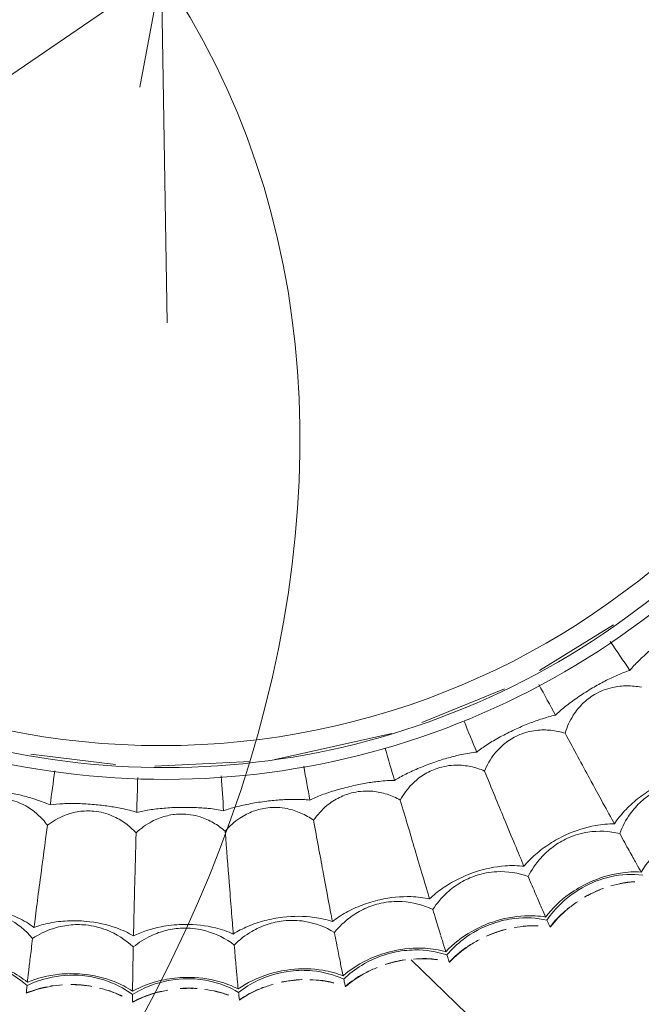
# Model space of a CAD drawing. Header units: millimetres. Extents: x 5734 to 11759, y -3101 to 7544.
# Tile 36 of 44: x 10232 to 10285, y 6508 to 6591. Entities that reach past the tile are written whole.
import ezdxf

# ---------------------------------------------------------------- set-up
doc = ezdxf.new("R2010")
doc.units = ezdxf.units.MM
doc.linetypes.add('Dash', pattern=[6, 3, -3])
doc.layers.add('A-ANNO-DIMS', color=7, linetype='Dash', lineweight=9, true_color=0xd2d2d2)
doc.layers.add('A-ANNO-DIMS-14', color=7, linetype='Continuous', lineweight=9)
doc.layers.add('E-LITE-EQPM', color=7, linetype='Continuous', lineweight=20)
doc.styles.add('Arial', font='arial.ttf', dxfattribs={"height": 28})
doc.dimstyles.new('Diameter_-_3mm_Arial', dxfattribs={"dimscale": 304.8, "dimtxt": 28.567263, "dimasz": 0, "dimexe": 0.110236, "dimexo": 0, "dimgap": 0.068898, "dimtad": 1, "dimjust": 3, "dimdec": 0, "dimzin": 0, "dimdsep": 46, "dimtxsty": 'Arial', "dimblk1": 'NONE', "dimblk2": 'NONE', "dimsah": 1, "dimcen": 0.09, "dimadec": 0, "dimazin": 0, "dimtfac": 1, "dimtdec": 4, "dimtix": 1, "dimtmove": 0, "dimatfit": 2, "dimfxl": 1, "dimtvp": 1, "dimtolj": 1, "dimtzin": 0, "dimarcsym": 2})
doc.dimstyles.new('Radial_-_3mm_Arial', dxfattribs={"dimscale": 304.8, "dimtxt": 28.567263, "dimasz": 0.137795, "dimexe": 0.137795, "dimexo": 0, "dimgap": 0.080381, "dimtad": 1, "dimjust": 3, "dimdec": 0, "dimzin": 0, "dimdsep": 46, "dimtxsty": 'Arial', "dimsah": 1, "dimcen": 0.09, "dimdle": 0.137795, "dimadec": 0, "dimazin": 0, "dimtfac": 1, "dimtdec": 4, "dimtix": 1, "dimtmove": 0, "dimatfit": 2, "dimfxl": 1, "dimtvp": 1, "dimtfill": 1, "dimtolj": 1, "dimtzin": 0, "dimarcsym": 2})

# ---------------------------------------------------------------- blocks, each defined once
blk = doc.blocks.new('33395D-10 - 33395D-10 DECO FAN LED Black_wood ceiling fan with DC motor-524682-Planta_PDF')
at = {"layer": 'E-LITE-EQPM'}
for p, q in [((65.161, 12.559), (66.149, 5.388)), ((85.387, 13.308), (85.384, 13.313)), ((86.31, 4.311), (86.308, 4.316)), ((66.366, 2.081), (66.107, -6.025)), ((86.288, -4.734), (86.286, -4.728)), ((65.969, -8.124), (63.951, -18.05)), ((85.32, -13.727), (85.319, -13.721)), ((63.079, -20.609), (60.352, -27.654)), ((83.418, -22.569), (83.417, -22.563)), ((58.866, -30.669), (55.094, -36.991)), ((80.601, -31.164), (80.602, -31.158))]:
    blk.add_line(p, q, dxfattribs=at)
at = {"layer": 'E-LITE-EQPM', "flags": 128}
for points in [[(85.377, 13.307), (85.382, 13.308), (85.387, 13.308)], [(86.3, 4.311), (86.305, 4.311), (86.31, 4.311)], [(69.886, -0.053), (69.886, -0.026), (69.886, 0.001)], [(70.451, -0.062), (70.451, -0.03), (70.451, 0.001)], [(86.278, -4.732), (86.283, -4.733), (86.288, -4.734)], [(85.31, -13.724), (85.315, -13.725), (85.32, -13.727)], [(83.166, -19.329), (90.647, -26.794), (90.659, -26.804)], [(83.408, -22.565), (83.413, -22.567), (83.418, -22.569)], [(80.593, -31.159), (80.597, -31.161), (80.601, -31.164)]]:
    blk.add_lwpolyline(points, dxfattribs=at)
at = {"layer": 'E-LITE-EQPM'}
for radius in [67.502, 66.502]:
    blk.add_arc((0, 0), radius, 270, 90, dxfattribs=at)
for centre, major_axis, ratio, start_param, end_param in [((83.282, -0.114), (0.009, 6.33), 0.549617, 1.553308, 1.585662), ((86.5, -0.123), (0.009, 6.555), 0.974579, 1.553175, 1.58513), ((90.068, -0.221), (0.019, 7.789), 0.742344, 1.544083, 1.579041), ((91.313, -0.228), (0.02, 7.867), 0.877905, 1.54382, 1.578643), ((92.158, -0.263), (0.025, 8.555), 0.813191, 1.542255, 1.574141), ((92.119, -0.265), (0.025, 8.498), 0.813389, 1.541852, 1.558017)]:
    blk.add_ellipse(centre, major_axis=major_axis, ratio=ratio, start_param=start_param, end_param=end_param, dxfattribs=at)
for points, knots in [([(82.501, 17.257), (82.7, 16.336), (83.238, 14.864), (84.074, 13.638), (84.45, 13.199)], [-1, -1, -1, -1, -0.4, 0, 0, 0, 0]), ([(84.739, 13.235), (84.114, 13.89), (83.245, 15.179), (82.753, 16.666), (82.619, 17.281)], [-1, -1, -1, -1, -0.4, 0, 0, 0, 0]), ([(78.102, 16.391), (78.297, 15.504), (78.795, 14.089), (79.511, 12.951), (79.825, 12.552)], [-1, -1, -1, -1, -0.4, 0, 0, 0, 0]), ([(80.749, 12.686), (80.052, 13.261), (79.073, 14.435), (78.54, 15.856), (78.405, 16.451)], [-1, -1, -1, -1, -0.4, 0, 0, 0, 0]), ([(68.37, 14.476), (68.457, 14.073), (68.6, 13.483), (68.815, 12.737), (69.082, 11.912), (69.304, 11.35), (69.471, 10.993)], [-1, -1, -1, -1, -0.7, -0.55, -0.4, 0, 0, 0, 0]), ([(68.925, 14.585), (69.046, 14.042), (69.401, 13.142), (70.235, 12.037), (70.854, 11.496), (71.19, 11.256)], [0, 0, 0, 0, 0.4, 0.7, 1, 1, 1, 1]), ([(79.825, 12.552), (79.222, 12.464), (77.897, 12.269), (75.141, 11.858), (72.76, 11.497), (71.19, 11.256)], [0, 0, 0, 0, 0.285714, 0.571429, 1, 1, 1, 1]), ([(79.695, 8.166), (79.64, 8.642), (79.629, 9.591), (79.949, 11.151), (80.414, 12.152), (80.749, 12.686)], [-1, -1, -1, -1, -0.7, -0.4, 0, 0, 0, 0]), ([(84.45, 13.199), (84.113, 12.358), (83.758, 10.815), (83.782, 9.19), (83.853, 8.54)], [-1, -1, -1, -1, -0.4, 0, 0, 0, 0]), ([(83.973, 8.551), (83.867, 9.526), (83.961, 11.16), (84.473, 12.666), (84.739, 13.235)], [-1, -1, -1, -1, -0.4, 0, 0, 0, 0]), ([(85.387, 13.308), (85.133, 12.662), (84.859, 11.638), (84.752, 10.581), (84.734, 10.227)], [0, 0, 0, 0, 0.4444444, 0.6666667, 0.6666667, 0.6666667, 0.6666667]), ([(85.33, 13.305), (85.31, 13.302), (85.263, 13.296), (85.12, 13.28), (84.924, 13.258), (84.739, 13.235)], [0.2, 0.2, 0.2, 0.2, 0.4, 0.6, 1, 1, 1, 1]), ([(71.19, 11.256), (71.023, 11.03), (70.723, 10.56), (70.309, 9.667), (70.032, 8.569), (70.025, 7.725), (70.072, 7.301)], [0, 0, 0, 0, 0.2, 0.4, 0.7, 1, 1, 1, 1]), ([(83.853, 8.54), (83.954, 7.603), (84.335, 6.083), (85.039, 4.776), (85.367, 4.3)], [-1, -1, -1, -1, -0.4, 0, 0, 0, 0]), ([(85.658, 4.306), (85.105, 5.023), (84.376, 6.395), (84.041, 7.925), (83.973, 8.551)], [-1, -1, -1, -1, -0.4, 0, 0, 0, 0]), ([(79.387, 8.138), (79.489, 7.236), (79.836, 5.776), (80.429, 4.57), (80.699, 4.14)], [-1, -1, -1, -1, -0.4, 0, 0, 0, 0]), ([(81.633, 4.177), (80.999, 4.821), (80.149, 6.091), (79.767, 7.561), (79.695, 8.166)], [-1, -1, -1, -1, -0.4, 0, 0, 0, 0]), ([(69.509, 7.251), (69.553, 6.841), (69.633, 6.24), (69.77, 5.475), (69.948, 4.627), (70.111, 4.045), (70.239, 3.672)], [-1, -1, -1, -1, -0.7, -0.55, -0.4, 0, 0, 0, 0]), ([(70.072, 7.301), (70.136, 6.749), (70.395, 5.817), (71.109, 4.63), (71.667, 4.028), (71.977, 3.754)], [0, 0, 0, 0, 0.4, 0.7, 1, 1, 1, 1]), ([(85.282, 6.345), (85.333, 6.2), (85.484, 5.804), (85.66, 5.421), (85.783, 5.184)], [-0.4992864, -0.4992864, -0.4992864, -0.4992864, -0.4, -0.2240667, -0.2240667, -0.2240667, -0.2240667]), ([(80.113, 0.001), (80.122, 0.459), (80.231, 1.359), (80.714, 2.801), (81.261, 3.703), (81.633, 4.177)], [-1, -1, -1, -1, -0.7, -0.4, 0, 0, 0, 0]), ([(85.367, 4.3), (84.968, 3.545), (84.472, 2.141), (84.302, 0.618), (84.288, 0.001)], [-1, -1, -1, -1, -0.4, 0, 0, 0, 0]), ([(84.41, 0.001), (84.434, 0.927), (84.716, 2.441), (85.353, 3.798), (85.658, 4.306)], [-1, -1, -1, -1, -0.4, 0, 0, 0, 0]), ([(86.31, 4.311), (85.99, 3.694), (85.611, 2.705), (85.393, 1.665), (85.339, 1.315)], [0, 0, 0, 0, 0.4444444, 0.6666667, 0.6666667, 0.6666667, 0.6666667]), ([(86.253, 4.313), (86.233, 4.313), (86.186, 4.312), (86.042, 4.311), (85.845, 4.31), (85.658, 4.306)], [0.2, 0.2, 0.2, 0.2, 0.4, 0.6, 1, 1, 1, 1]), ([(71.977, 3.754), (71.602, 3.346), (71.166, 2.722), (70.775, 1.834), (70.53, 1.039), (70.453, 0.421), (70.451, 0.001)], [0, 0, 0, 0, 0.4, 0.55, 0.7, 1, 1, 1, 1]), ([(80.699, 4.14), (80.091, 4.116), (78.753, 4.061), (75.969, 3.939), (73.563, 3.829), (71.977, 3.754)], [0, 0, 0, 0, 0.285714, 0.571429, 1, 1, 1, 1]), ([(80.699, 4.14), (80.367, 3.447), (79.948, 2.108), (79.81, 0.61), (79.803, 0.001)], [-1, -1, -1, -1, -0.4, 0, 0, 0, 0]), ([(70.238, -3.69), (70.149, -3.305), (70.049, -2.709), (69.959, -1.847), (69.904, -1.072), (69.887, -0.466), (69.886, -0.053)], [0, 0, 0, 0, 0.4, 0.55, 0.7, 1, 1, 1, 1]), ([(71.975, -3.789), (71.695, -3.485), (71.203, -2.827), (70.617, -1.572), (70.457, -0.618), (70.451, -0.062)], [-1, -1, -1, -1, -0.7, -0.4, 0, 0, 0, 0]), ([(80.69, -4.317), (80.466, -3.861), (80.003, -2.6), (79.809, -1.112), (79.803, -0.204)], [0, 0, 0, 0, 0.4, 1, 1, 1, 1]), ([(80.112, -0.208), (80.12, -0.817), (80.347, -2.319), (81.06, -3.671), (81.622, -4.378)], [0, 0, 0, 0, 0.4, 1, 1, 1, 1]), ([(85.348, -4.646), (85.072, -4.138), (84.509, -2.765), (84.289, -1.213), (84.286, -0.271)], [0, 0, 0, 0, 0.4, 1, 1, 1, 1]), ([(84.407, -0.273), (84.409, -0.902), (84.582, -2.459), (85.164, -3.9), (85.639, -4.67)], [0, 0, 0, 0, 0.4, 1, 1, 1, 1]), ([(85.855, -3.811), (85.758, -3.562), (85.622, -3.163), (85.513, -2.752), (85.477, -2.603)], [0.2239597, 0.2239597, 0.2239597, 0.2239597, 0.4, 0.4994522, 0.4994522, 0.4994522, 0.4994522]), ([(70.059, -7.425), (70.101, -7.001), (70.283, -6.177), (70.782, -5.16), (71.373, -4.373), (71.764, -3.975), (71.975, -3.789)], [-1, -1, -1, -1, -0.7, -0.4, -0.2, 0, 0, 0, 0]), ([(80.69, -4.317), (80.082, -4.277), (78.746, -4.193), (75.964, -4.022), (73.56, -3.881), (71.975, -3.789)], [0, 0, 0, 0, 0.285714, 0.571429, 1, 1, 1, 1]), ([(81.622, -4.378), (81.183, -4.831), (80.52, -5.714), (79.883, -7.173), (79.696, -8.103), (79.651, -8.58)], [0, 0, 0, 0, 0.4, 0.7, 1, 1, 1, 1]), ([(83.796, -9.079), (83.862, -8.428), (84.177, -6.833), (84.844, -5.398), (85.348, -4.646)], [0, 0, 0, 0, 0.4, 1, 1, 1, 1]), ([(85.639, -4.67), (85.261, -5.173), (84.447, -6.538), (84.014, -8.118), (83.916, -9.093)], [0, 0, 0, 0, 0.4, 1, 1, 1, 1]), ([(86.288, -4.734), (85.905, -5.313), (85.425, -6.257), (85.099, -7.269), (85.009, -7.612)], [0, 0, 0, 0, 0.4444444, 0.6666667, 0.6666667, 0.6666667, 0.6666667]), ([(86.231, -4.725), (86.211, -4.724), (86.164, -4.72), (86.021, -4.705), (85.825, -4.686), (85.639, -4.67)], [0.2, 0.2, 0.2, 0.2, 0.4, 0.6, 1, 1, 1, 1]), ([(69.467, -11.01), (69.419, -10.619), (69.382, -10.015), (69.383, -9.149), (69.409, -8.372), (69.455, -7.767), (69.497, -7.357)], [0, 0, 0, 0, 0.4, 0.55, 0.7, 1, 1, 1, 1]), ([(71.185, -11.291), (70.938, -10.959), (70.517, -10.254), (70.066, -8.944), (70.006, -7.979), (70.059, -7.425)], [-1, -1, -1, -1, -0.7, -0.4, 0, 0, 0, 0]), ([(79.797, -12.727), (79.622, -12.25), (79.292, -10.947), (79.256, -9.447), (79.344, -8.543)], [0, 0, 0, 0, 0.4, 1, 1, 1, 1]), ([(79.651, -8.58), (79.596, -9.187), (79.664, -10.704), (80.232, -12.123), (80.717, -12.885)], [0, 0, 0, 0, 0.4, 1, 1, 1, 1]), ([(84.395, -13.541), (84.173, -13.007), (83.757, -11.582), (83.7, -10.016), (83.796, -9.079)], [0, 0, 0, 0, 0.4, 1, 1, 1, 1]), ([(83.916, -9.093), (83.852, -9.719), (83.861, -11.286), (84.29, -12.779), (84.682, -13.595)], [0, 0, 0, 0, 0.4, 1, 1, 1, 1]), ([(68.899, -14.707), (68.985, -14.289), (69.252, -13.489), (69.855, -12.53), (70.525, -11.809), (70.955, -11.454), (71.185, -11.291)], [-1, -1, -1, -1, -0.7, -0.4, -0.2, 0, 0, 0, 0]), ([(79.797, -12.727), (79.196, -12.624), (77.876, -12.4), (75.127, -11.94), (72.752, -11.547), (71.185, -11.291)], [0, 0, 0, 0, 0.285714, 0.571429, 1, 1, 1, 1]), ([(84.986, -12.764), (84.915, -12.506), (84.822, -12.094), (84.757, -11.674), (84.737, -11.522)], [0.2238602, 0.2238602, 0.2238602, 0.2238602, 0.4, 0.4996116, 0.4996116, 0.4996116, 0.4996116]), ([(80.717, -12.885), (80.233, -13.29), (79.482, -14.098), (78.696, -15.483), (78.412, -16.388), (78.318, -16.858)], [0, 0, 0, 0, 0.4, 0.7, 1, 1, 1, 1]), ([(82.388, -17.787), (82.521, -17.147), (83.001, -15.594), (83.815, -14.237), (84.395, -13.541)], [0, 0, 0, 0, 0.4, 1, 1, 1, 1]), ([(84.682, -13.595), (84.253, -14.055), (83.301, -15.329), (82.706, -16.854), (82.505, -17.814)], [0, 0, 0, 0, 0.4, 1, 1, 1, 1]), ([(85.32, -13.727), (84.879, -14.263), (84.302, -15.151), (83.873, -16.124), (83.747, -16.455)], [0, 0, 0, 0, 0.4444444, 0.6666667, 0.6666667, 0.6666667, 0.6666667]), ([(85.265, -13.712), (85.245, -13.709), (85.199, -13.7), (85.058, -13.67), (84.865, -13.631), (84.682, -13.595)], [0.2, 0.2, 0.2, 0.2, 0.4, 0.6, 1, 1, 1, 1]), ([(67.936, -18.21), (67.929, -17.816), (67.955, -17.212), (68.047, -16.351), (68.153, -15.581), (68.263, -14.984), (68.348, -14.581)], [0, 0, 0, 0, 0.4, 0.55, 0.7, 1, 1, 1, 1]), ([(69.614, -18.669), (69.404, -18.313), (69.059, -17.568), (68.747, -16.218), (68.788, -15.252), (68.899, -14.707)], [-1, -1, -1, -1, -0.7, -0.4, 0, 0, 0, 0]), ([(78.029, -20.997), (77.905, -20.505), (77.714, -19.175), (77.834, -17.679), (78.017, -16.789)], [0, 0, 0, 0, 0.4, 1, 1, 1, 1]), ([(78.318, -16.858), (78.199, -17.456), (78.109, -18.972), (78.525, -20.442), (78.928, -21.251)], [0, 0, 0, 0, 0.4, 1, 1, 1, 1]), ([(82.517, -22.287), (82.353, -21.733), (82.087, -20.273), (82.195, -18.709), (82.388, -17.787)], [0, 0, 0, 0, 0.4, 1, 1, 1, 1]), ([(82.505, -17.814), (82.377, -18.43), (82.222, -19.989), (82.492, -21.519), (82.797, -22.372)], [0, 0, 0, 0, 0.4, 1, 1, 1, 1]), ([(66.984, -21.827), (67.113, -21.42), (67.462, -20.653), (68.163, -19.762), (68.904, -19.115), (69.369, -18.807), (69.614, -18.669)], [-1, -1, -1, -1, -0.7, -0.4, -0.2, 0, 0, 0, 0]), ([(78.029, -20.997), (77.443, -20.832), (76.153, -20.471), (73.468, -19.726), (71.146, -19.088), (69.614, -18.669)], [0, 0, 0, 0, 0.285714, 0.571429, 1, 1, 1, 1]), ([(83.187, -21.577), (83.143, -21.312), (83.093, -20.893), (83.072, -20.468), (83.068, -20.314)], [0.2237651, 0.2237651, 0.2237651, 0.2237651, 0.4, 0.4997672, 0.4997672, 0.4997672, 0.4997672]), ([(65.66, -25.211), (65.695, -24.818), (65.783, -24.22), (65.965, -23.373), (66.151, -22.619), (66.322, -22.036), (66.449, -21.644)], [0, 0, 0, 0, 0.4, 0.55, 0.7, 1, 1, 1, 1]), ([(78.928, -21.251), (78.405, -21.603), (77.573, -22.328), (76.646, -23.623), (76.27, -24.494), (76.127, -24.951)], [0, 0, 0, 0, 0.4, 0.7, 1, 1, 1, 1]), ([(81.151, -21.886), (80.954, -21.829), (80.317, -21.645), (79.528, -21.42), (78.928, -21.251)], [0.5, 0.5, 0.5, 0.5, 0.6666667, 1, 1, 1, 1]), ([(67.281, -25.842), (67.11, -25.466), (66.844, -24.689), (66.675, -23.315), (66.817, -22.358), (66.984, -21.827)], [-1, -1, -1, -1, -0.7, -0.4, 0, 0, 0, 0]), ([(80.077, -26.301), (80.277, -25.678), (80.917, -24.184), (81.868, -22.919), (82.517, -22.287)], [0, 0, 0, 0, 0.4, 1, 1, 1, 1]), ([(82.797, -22.372), (82.322, -22.784), (81.242, -23.951), (80.491, -25.406), (80.191, -26.34)], [0, 0, 0, 0, 0.4, 1, 1, 1, 1]), ([(82.517, -22.287), (82.297, -22.221), (81.9, -22.104), (81.376, -21.951), (81.197, -21.899)], [0, 0, 0, 0, 0.3333333, 0.4868102, 0.4868102, 0.4868102, 0.4868102]), ([(83.364, -22.549), (83.345, -22.543), (83.3, -22.529), (83.163, -22.485), (82.975, -22.426), (82.797, -22.372)], [0.2, 0.2, 0.2, 0.2, 0.4, 0.6, 1, 1, 1, 1]), ([(83.418, -22.569), (82.923, -23.056), (82.257, -23.88), (81.728, -24.802), (81.568, -25.118)], [0, 0, 0, 0, 0.4444444, 0.6666667, 0.6666667, 0.6666667, 0.6666667]), ([(75.407, -29.037), (75.335, -28.535), (75.284, -27.192), (75.56, -25.717), (75.834, -24.851)], [0, 0, 0, 0, 0.4, 1, 1, 1, 1]), ([(76.127, -24.951), (75.946, -25.533), (75.697, -27.031), (75.958, -28.537), (76.274, -29.383)], [0, 0, 0, 0, 0.4, 1, 1, 1, 1]), ([(64.335, -28.708), (64.506, -28.317), (64.934, -27.591), (65.723, -26.778), (66.528, -26.212), (67.023, -25.954), (67.281, -25.842)], [-1, -1, -1, -1, -0.7, -0.4, -0.2, 0, 0, 0, 0]), ([(75.407, -29.037), (74.841, -28.812), (73.596, -28.318), (71.003, -27.297), (68.761, -26.419), (67.281, -25.842)], [0, 0, 0, 0, 0.285714, 0.571429, 1, 1, 1, 1]), ([(79.736, -30.79), (79.63, -30.221), (79.519, -28.741), (79.789, -27.198), (80.077, -26.301)], [0, 0, 0, 0, 0.4, 1, 1, 1, 1]), ([(80.191, -26.34), (79.999, -26.939), (79.682, -28.473), (79.791, -30.023), (80.005, -30.903)], [0, 0, 0, 0, 0.4, 1, 1, 1, 1]), ([(62.665, -31.935), (62.74, -31.548), (62.891, -30.962), (63.16, -30.139), (63.425, -29.408), (63.656, -28.847), (63.822, -28.47)], [0, 0, 0, 0, 0.4, 0.55, 0.7, 1, 1, 1, 1]), ([(64.212, -32.733), (64.08, -32.341), (63.897, -31.54), (63.873, -30.155), (64.114, -29.219), (64.335, -28.708)], [-1, -1, -1, -1, -0.7, -0.4, 0, 0, 0, 0]), ([(80.475, -30.153), (80.46, -29.886), (80.454, -29.463), (80.478, -29.038), (80.49, -28.884)], [0.223672, 0.223672, 0.223672, 0.223672, 0.4, 0.4999227, 0.4999227, 0.4999227, 0.4999227]), ([(76.274, -29.383), (75.717, -29.679), (74.814, -30.313), (73.757, -31.504), (73.291, -32.331), (73.102, -32.771)], [0, 0, 0, 0, 0.4, 0.7, 1, 1, 1, 1]), ([(76.889, -34.526), (77.153, -33.928), (77.945, -32.508), (79.023, -31.35), (79.736, -30.79)], [0, 0, 0, 0, 0.4, 1, 1, 1, 1]), ([(80.005, -30.903), (79.489, -31.264), (78.293, -32.311), (77.394, -33.679), (76.999, -34.577)], [0, 0, 0, 0, 0.4, 1, 1, 1, 1]), ([(80.601, -31.164), (80.059, -31.597), (79.31, -32.346), (78.688, -33.208), (78.496, -33.506)], [0, 0, 0, 0, 0.4444444, 0.6666667, 0.6666667, 0.6666667, 0.6666667]), ([(80.551, -31.138), (80.532, -31.131), (80.489, -31.112), (80.357, -31.054), (80.176, -30.976), (80.005, -30.903)], [0.2, 0.2, 0.2, 0.2, 0.4, 0.6, 1, 1, 1, 1]), ([(60.982, -35.275), (61.193, -34.904), (61.694, -34.226), (62.564, -33.5), (63.424, -33.021), (63.943, -32.817), (64.212, -32.733)], [-1, -1, -1, -1, -0.7, -0.4, -0.2, 0, 0, 0, 0]), ([(71.958, -36.76), (71.419, -36.476), (70.233, -35.855), (67.761, -34.568), (65.623, -33.461), (64.212, -32.733)], [0, 0, 0, 0, 0.285714, 0.571429, 1, 1, 1, 1]), ([(71.958, -36.76), (71.94, -36.252), (72.029, -34.912), (72.457, -33.474), (72.821, -32.641)], [0, 0, 0, 0, 0.4, 1, 1, 1, 1]), ([(73.102, -32.771), (72.861, -33.331), (72.457, -34.795), (72.559, -36.32), (72.785, -37.194)], [0, 0, 0, 0, 0.4, 1, 1, 1, 1]), ([(58.984, -38.31), (59.099, -37.932), (59.31, -37.366), (59.664, -36.575), (60.003, -35.876), (60.291, -35.342), (60.497, -34.985)], [0, 0, 0, 0, 0.4, 0.55, 0.7, 1, 1, 1, 1]), ([(76.08, -38.955), (76.034, -38.378), (76.079, -36.895), (76.509, -35.388), (76.889, -34.526)], [0, 0, 0, 0, 0.4, 1, 1, 1, 1]), ([(76.999, -34.577), (76.745, -35.153), (76.269, -36.645), (76.215, -38.198), (76.336, -39.095)], [0, 0, 0, 0, 0.4, 1, 1, 1, 1]), ([(60.438, -39.264), (60.348, -38.861), (60.25, -38.045), (60.371, -36.666), (60.709, -35.759), (60.982, -35.275)], [-1, -1, -1, -1, -0.7, -0.4, 0, 0, 0, 0]), ([(72.785, -37.194), (72.2, -37.43), (71.235, -37.967), (70.06, -39.04), (69.51, -39.814), (69.275, -40.232)], [0, 0, 0, 0, 0.4, 0.7, 1, 1, 1, 1]), ([(76.883, -38.4), (76.895, -38.132), (76.933, -37.711), (77.001, -37.29), (77.03, -37.138)], [0.223579, 0.223579, 0.223579, 0.223579, 0.4, 0.5000814, 0.5000814, 0.5000814, 0.5000814]), ([(72.859, -42.373), (73.184, -41.806), (74.12, -40.477), (75.313, -39.437), (76.08, -38.955)], [0, 0, 0, 0, 0.4, 1, 1, 1, 1])]:
    blk.add_open_spline(points, degree=3, knots=knots, dxfattribs=at)
for points in [[(79.825, 12.552), (79.675, 12.132), (79.438, 11.229), (79.284, 9.715), (79.329, 8.665), (79.387, 8.138)], [(84.45, 13.199), (84.222, 13.17), (83.659, 13.096), (82.449, 12.929), (81.366, 12.775), (80.749, 12.686)], [(84.861, 11.507), (84.971, 12.128), (85.138, 12.732), (85.36, 13.307)], [(85.377, 13.307), (85.152, 12.733), (84.982, 12.128), (84.87, 11.506)], [(69.471, 10.993), (68.547, 10.851), (67.585, 10.702), (66.588, 10.547)], [(69.471, 10.993), (69.43, 10.659), (69.379, 9.923), (69.39, 8.636), (69.459, 7.715), (69.509, 7.251)], [(84.789, 11.034), (84.799, 11.117), (84.811, 11.201), (84.824, 11.284)], [(84.833, 11.282), (84.82, 11.199), (84.808, 11.115), (84.797, 11.031)], [(84.763, 8.635), (84.734, 8.904), (84.717, 9.174), (84.71, 9.443)], [(84.714, 9.523), (84.72, 9.227), (84.738, 8.93), (84.769, 8.634)], [(84.736, 9.163), (84.746, 8.986), (84.76, 8.809), (84.778, 8.632)], [(84.879, 7.831), (84.829, 8.097), (84.791, 8.365), (84.763, 8.635)], [(84.769, 8.634), (84.8, 8.338), (84.843, 8.045), (84.899, 7.756)], [(84.846, 8.116), (84.819, 8.287), (84.796, 8.46), (84.778, 8.632)], [(85.792, 5.185), (85.636, 5.486), (85.357, 6.11), (85.147, 6.766), (85.058, 7.1)], [(85.772, 5.185), (85.581, 5.557), (85.414, 5.946), (85.273, 6.347)], [(85.367, 4.3), (85.137, 4.295), (84.57, 4.28), (83.349, 4.241), (82.256, 4.201), (81.633, 4.177)], [(86.3, 4.311), (85.945, 3.626), (85.67, 2.883), (85.485, 2.109)], [(85.629, 2.678), (85.799, 3.247), (86.018, 3.795), (86.283, 4.313)], [(70.239, 3.672), (69.292, 3.626), (68.303, 3.578), (67.279, 3.528)], [(70.239, 3.672), (70.165, 3.348), (70.038, 2.633), (69.915, 1.371), (69.886, 0.462), (69.886, 0.001)], [(85.411, 1.808), (85.448, 1.993), (85.491, 2.176), (85.539, 2.357)], [(85.23, 0.256), (85.221, 0.079), (85.216, -0.098), (85.216, -0.276)], [(85.201, -0.271), (85.201, -0.543), (85.211, -0.814), (85.232, -1.083)], [(85.245, -1.16), (85.22, -0.866), (85.207, -0.57), (85.207, -0.273)], [(85.229, -0.796), (85.22, -0.623), (85.216, -0.449), (85.216, -0.276)], [(85.864, -3.81), (85.741, -3.494), (85.528, -2.845), (85.387, -2.17), (85.335, -1.829)], [(85.469, -2.601), (85.568, -3.015), (85.693, -3.419), (85.844, -3.81)], [(70.238, -3.69), (69.291, -3.636), (68.303, -3.58), (67.279, -3.523)], [(69.497, -7.357), (69.546, -6.893), (69.669, -5.978), (69.926, -4.716), (70.129, -4.008), (70.238, -3.69)], [(79.344, -8.543), (79.396, -8.016), (79.571, -6.979), (80.037, -5.531), (80.456, -4.697), (80.69, -4.317)], [(85.348, -4.646), (85.119, -4.627), (84.554, -4.582), (83.335, -4.494), (82.244, -4.419), (81.622, -4.378)], [(86.261, -4.729), (85.924, -5.246), (85.635, -5.801), (85.399, -6.386)], [(85.408, -6.389), (85.646, -5.804), (85.938, -5.247), (86.278, -4.732)], [(85.316, -6.598), (85.286, -6.677), (85.257, -6.755), (85.23, -6.835)], [(85.238, -6.837), (85.266, -6.757), (85.295, -6.679), (85.325, -6.6)], [(84.712, -9.178), (84.743, -8.881), (84.787, -8.587), (84.843, -8.296)], [(84.822, -8.373), (84.773, -8.638), (84.734, -8.906), (84.706, -9.175)], [(84.79, -8.653), (84.762, -8.828), (84.739, -9.004), (84.72, -9.181)], [(84.706, -9.175), (84.677, -9.445), (84.659, -9.716), (84.652, -9.985)], [(84.657, -10.063), (84.662, -9.768), (84.68, -9.473), (84.712, -9.178)], [(84.679, -9.7), (84.688, -9.527), (84.702, -9.354), (84.72, -9.181)], [(69.467, -11.01), (68.546, -10.86), (67.585, -10.704), (66.589, -10.543)], [(84.995, -12.763), (84.906, -12.436), (84.762, -11.768), (84.693, -11.083), (84.676, -10.738)], [(68.348, -14.581), (68.444, -14.124), (68.662, -13.227), (69.049, -11.999), (69.326, -11.315), (69.467, -11.01)], [(84.729, -11.519), (84.784, -11.942), (84.867, -12.358), (84.976, -12.763)], [(78.017, -16.789), (78.123, -16.27), (78.406, -15.258), (79.02, -13.866), (79.525, -13.08), (79.797, -12.727)], [(84.395, -13.541), (84.169, -13.498), (83.611, -13.395), (82.409, -13.179), (81.332, -12.991), (80.717, -12.885)], [(85.294, -13.719), (84.905, -14.198), (84.56, -14.72), (84.263, -15.277)], [(84.272, -15.281), (84.571, -14.724), (84.919, -14.201), (85.31, -13.724)], [(84.158, -15.48), (84.121, -15.555), (84.084, -15.63), (84.048, -15.705)], [(84.057, -15.707), (84.093, -15.632), (84.129, -15.557), (84.167, -15.482)], [(67.936, -18.21), (67.062, -17.972), (66.153, -17.725), (65.211, -17.469)], [(83.482, -17.193), (83.405, -17.451), (83.339, -17.713), (83.282, -17.978)], [(83.288, -17.981), (83.35, -17.689), (83.425, -17.401), (83.511, -17.118)], [(83.42, -17.468), (83.375, -17.639), (83.333, -17.812), (83.296, -17.985)], [(66.449, -21.644), (66.593, -21.2), (66.903, -20.331), (67.417, -19.15), (67.763, -18.499), (67.936, -18.21)], [(83.141, -18.856), (83.177, -18.564), (83.226, -18.272), (83.288, -17.981)], [(83.282, -17.978), (83.226, -18.244), (83.18, -18.511), (83.144, -18.778)], [(83.201, -18.497), (83.229, -18.326), (83.26, -18.155), (83.296, -17.985)], [(83.196, -21.577), (83.14, -21.242), (83.068, -20.563), (83.07, -19.874), (83.089, -19.529)], [(83.061, -20.312), (83.071, -20.739), (83.11, -21.162), (83.177, -21.576)], [(75.834, -24.851), (75.995, -24.346), (76.381, -23.369), (77.138, -22.049), (77.722, -21.32), (78.029, -20.997)], [(83.393, -22.558), (82.956, -22.994), (82.558, -23.477), (82.205, -24)], [(82.213, -24.005), (82.568, -23.482), (82.969, -22.998), (83.408, -22.565)], [(65.66, -25.211), (64.818, -24.883), (63.94, -24.543), (63.032, -24.19)], [(82.078, -24.193), (82.033, -24.263), (81.989, -24.333), (81.946, -24.404)], [(81.955, -24.406), (81.998, -24.335), (82.042, -24.264), (82.088, -24.194)], [(63.822, -28.47), (64.012, -28.043), (64.412, -27.212), (65.046, -26.091), (65.458, -25.48), (65.66, -25.211)], [(81.227, -25.824), (81.124, -26.073), (81.031, -26.326), (80.947, -26.584)], [(80.952, -26.588), (81.044, -26.305), (81.148, -26.028), (81.262, -25.756)], [(80.714, -27.442), (80.781, -27.155), (80.86, -26.87), (80.952, -26.588)], [(80.947, -26.584), (80.863, -26.842), (80.789, -27.103), (80.726, -27.365)], [(80.812, -27.092), (80.857, -26.924), (80.906, -26.758), (80.96, -26.593)], [(81.138, -26.091), (81.074, -26.257), (81.015, -26.424), (80.96, -26.593)], [(80.484, -30.154), (80.464, -29.816), (80.463, -29.132), (80.538, -28.447), (80.593, -28.107)], [(72.821, -32.641), (73.033, -32.156), (73.52, -31.224), (74.411, -29.99), (75.067, -29.326), (75.407, -29.037)], [(80.483, -28.882), (80.448, -29.308), (80.443, -29.733), (80.466, -30.153)], [(79.736, -30.79), (79.524, -30.701), (78.999, -30.484), (77.868, -30.023), (76.854, -29.615), (76.274, -29.383)], [(62.665, -31.935), (61.822, -31.501), (60.943, -31.049), (60.031, -30.58)], [(80.578, -31.151), (80.098, -31.538), (79.651, -31.977), (79.246, -32.461)], [(79.253, -32.466), (79.661, -31.983), (80.111, -31.544), (80.593, -31.159)], [(60.497, -34.985), (60.73, -34.58), (61.214, -33.794), (61.962, -32.746), (62.436, -32.182), (62.665, -31.935)], [(79.099, -32.64), (79.047, -32.704), (78.996, -32.77), (78.946, -32.836)], [(78.955, -32.837), (79.006, -32.771), (79.057, -32.706), (79.109, -32.641)], [(78.083, -34.172), (77.954, -34.409), (77.835, -34.651), (77.725, -34.899)], [(77.823, -34.699), (77.918, -34.497), (78.019, -34.299), (78.127, -34.105)], [(77.404, -35.728), (77.5, -35.45), (77.609, -35.174), (77.729, -34.903)], [(77.725, -34.899), (77.614, -35.147), (77.513, -35.398), (77.423, -35.653)], [(77.537, -35.39), (77.6, -35.228), (77.666, -35.067), (77.737, -34.909)], [(77.966, -34.428), (77.885, -34.586), (77.809, -34.747), (77.737, -34.909)], [(76.891, -38.401), (76.907, -38.062), (76.977, -37.383), (77.123, -36.709), (77.213, -36.376)], [(58.984, -38.31), (58.191, -37.79), (57.364, -37.248), (56.506, -36.687)], [(69.01, -40.073), (69.272, -39.613), (69.853, -38.737), (70.868, -37.603), (71.59, -37.011), (71.958, -36.76)], [(76.08, -38.955), (75.879, -38.844), (75.38, -38.574), (74.303, -37.997), (73.337, -37.485), (72.785, -37.194)], [(77.023, -37.136), (76.944, -37.556), (76.894, -37.979), (76.873, -38.399)], [(56.508, -41.116), (56.783, -40.738), (57.346, -40.007), (58.2, -39.043), (58.73, -38.531), (58.984, -38.31)]]:
    blk.add_open_spline(points, degree=3, dxfattribs=at)
blk = doc.blocks.new('DIMBLOCK12-Planta_PDF')
at = {"layer": 'A-ANNO-DIMS-14', "color": 8, "true_color": 0x787878, "transparency": 16777216}
for p, q in [((10243.949, 6594.953), (10772.288, 6956.143)), ((10242.121, 6585.224), (10245.778, 6604.682)), ((10234.22, 6596.781), (10253.679, 6593.125)), ((10243.949, 6594.953), (9715.611, 6233.762))]:
    blk.add_line(p, q, dxfattribs=at)
for start, end in [(31.349848, 37.365905), (211.349848, 217.365905)]:
    blk.add_arc((10243.949, 6594.953), 640, start, end, dxfattribs=at)
blk.add_ellipse((10143.657, 6526.39), major_axis=(100.292, 68.563), ratio=0.727559, start_param=4.712389, end_param=6.283185, dxfattribs=at)
at = {"layer": 'A-ANNO-DIMS-14', "color": 0, "transparency": 16777216, "insert": (9984.428, 6327.878), "char_height": 28, "width": 292.17718, "attachment_point": 1, "rotation": 34.35788, "line_spacing_factor": 0.941778, "style": 'Arial'}
blk.add_mtext('ø 1280 / 50.4"', dxfattribs=at)
blk = doc.blocks.new('_None')
blk = doc.blocks.new('DIMBLOCK13-Planta_PDF')
at = {"layer": 'A-ANNO-DIMS-14', "transparency": 16777216}
blk.add_hatch(color=256, dxfattribs=at).paths.add_polyline_path([(9784.103, 7040.084), (9810.435, 7006.899), (9818.126, 7014.845)], flags=0)
for p, q in [((10243.949, 6594.953), (9753.926, 7069.295)), ((9784.103, 7040.084), (9810.435, 7006.899)), ((9818.126, 7014.845), (9784.103, 7040.084)), ((9810.435, 7006.899), (9818.126, 7014.845)), ((10243.467, 6624.647), (10244.432, 6565.258)), ((10214.255, 6594.47), (10273.644, 6595.436))]:
    blk.add_line(p, q, dxfattribs=at)
blk.add_arc((10243.949, 6594.953), 640, 132.171534, 139.691605, dxfattribs=at)
at = {"layer": 'A-ANNO-DIMS-14', "color": 0, "transparency": 16777216, "insert": (9982.929, 6932.31), "char_height": 28, "width": 245.23897, "attachment_point": 1, "rotation": 315.93157, "line_spacing_factor": 0.941778, "style": 'Arial', "bg_fill": 3, "box_fill_scale": 1.25, "bg_fill_color": 256, "bg_fill_true_color": 13158600, "bg_fill_transparency": 0}
blk.add_mtext('R 640 25.2"', dxfattribs=at)

msp = doc.modelspace()

# ---------------------------------------------------------------- linework, layer by layer
at = {"layer": 'A-ANNO-DIMS'}
msp.add_circle((10243.949, 6594.953), 640, dxfattribs=at)
at = {"layer": 'E-LITE-EQPM'}
for start, end in [(90, 270), (270, 90)]:
    msp.add_arc((10243.949, 6594.953), 65.49, start, end, dxfattribs=at)

# ---------------------------------------------------------------- block references
at = {"layer": 'E-LITE-EQPM', "extrusion": (0, 0, -1), "rotation": 268.9455537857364}
msp.add_blockref('33395D-10 - 33395D-10 DECO FAN LED Black_wood ceiling fan with DC motor-524682-Planta_PDF', (-10244.244, 6594.109), dxfattribs=at)

# ---------------------------------------------------------------- dimensions: what is measured, and where the dimension line sits
at = {"layer": 'A-ANNO-DIMS', "color": 8, "linetype": 'Continuous', "true_color": 0x787878}
dim = msp.add_diameter_dim_2p(p1=(10772.288, 6956.143), p2=(9715.611, 6233.762), dimstyle='Diameter_-_3mm_Arial', override={"dimpost": 'ø<>'}, dxfattribs=at)
dim.commit()
dim.dimension.update_dxf_attribs({"geometry": 'DIMBLOCK12-Planta_PDF', "text_midpoint": (10221.869, 6627.252)})

# ---------------------------------------------------------------- next in the draw order: dimensions: what is measured, and where the dimension line sits
at = {"layer": 'A-ANNO-DIMS', "color": 7, "linetype": 'Continuous'}
dim = msp.add_radius_dim(center=(10243.949, 6594.953), mpoint=(9784.103, 7040.084), dimstyle='Radial_-_3mm_Arial', override={"dimpost": 'R<>'}, dxfattribs=at)
dim.commit()
dim.dimension.update_dxf_attribs({"geometry": 'DIMBLOCK13-Planta_PDF', "text_midpoint": (10058.636, 6833.409)})

doc.saveas('drawing.dxf')
